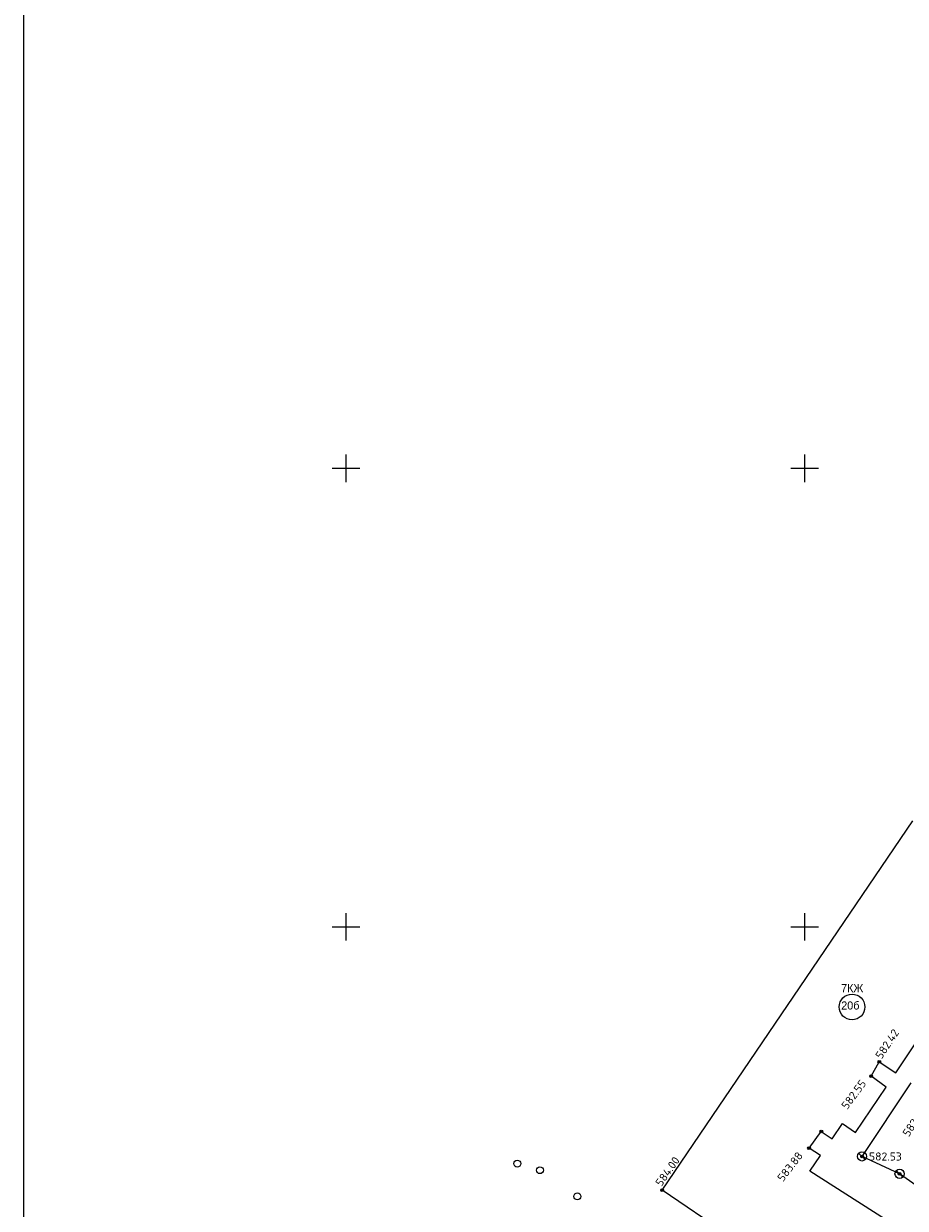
# Model space of a CAD drawing. Header units: metres. Extents: x 548732 to 549770, y 4592490 to 4594056.
# Tile 24 of 61: x 548865 to 548961, y 4593090 to 4593219. Entities that reach past the tile are written whole.
import ezdxf

# ---------------------------------------------------------------- set-up
doc = ezdxf.new("R2010")
doc.units = ezdxf.units.M
doc.header["$PDMODE"] = 32
doc.header["$PDSIZE"] = 0.3
for name, color, linetype in [('(001) Сетка', 92, 'Continuous'), ('(002) Рамка', 7, 'Continuous'), ('(003) Пункты', 7, 'Continuous'), ('(007) Здания', 7, 'Continuous'), ('(011) Колодцы', 7, 'Continuous'), ('(017) Канализация', 32, 'KANALIS_K_1'), ('(038) Деревья', 7, 'Continuous')]:
    doc.layers.add(name, color=color, linetype=linetype)
doc.styles.add('P-131', font='p131.ttf')
doc.styles.add('S', font='txtwr', dxfattribs={"oblique": 15})
doc.styles.get("Standard").update_dxf_attribs({"font": 'simplex.shx'})
doc.linetypes.add('KANALIS_K', pattern='A,1,["<",Standard,S=1.8,R=0,X=-0.9,Y=-0.9],3,-1,["К",Standard,S=1.8,R=0,X=-0.9,Y=-0.9],-1,10', length=16)
doc.linetypes.add('KANALIS_K_1', pattern='A,1,[">",Standard,S=1.8,R=0,X=-0.9,Y=-0.9],3,-1,["К",Standard,S=1.8,R=0,X=-0.9,Y=-0.9],-1,10', length=16)

# ---------------------------------------------------------------- blocks, each defined once
blk = doc.blocks.new('d')
at = {"layer": '(038) Деревья'}
blk.add_ellipse((0, 0), major_axis=(0.265, 0.265), ratio=1, start_param=5.497787, end_param=11.780972, dxfattribs=at)
blk = doc.blocks.new('I01171')
blk.add_line((-0.722283, 0.697501), (0.702286, -0.69785))
blk.add_circle((0, 0), 1)
at = {"color": 4, "style": 'S', "oblique": 15}
blk.add_attdef('Z', (1.616431, -1.093486), '', height=2, dxfattribs=at)

msp = doc.modelspace()

# ---------------------------------------------------------------- linework, layer by layer
at = {"layer": '(001) Сетка'}
for p, q in [((548900.05, 4593172), (548900.05, 4593169)), ((548950.05, 4593172), (548950.05, 4593169)), ((548898.55, 4593170.5), (548901.55, 4593170.5)), ((548948.55, 4593170.5), (548951.55, 4593170.5)), ((548900.05, 4593122), (548900.05, 4593119)), ((548950.05, 4593122), (548950.05, 4593119)), ((548898.55, 4593120.5), (548901.55, 4593120.5)), ((548948.55, 4593120.5), (548951.55, 4593120.5))]:
    msp.add_line(p, q, dxfattribs=at)
at = {"layer": '(002) Рамка'}
msp.add_lwpolyline([(548864.93, 4593375.02), (549632.93, 4593375.02), (549632.93, 4593034.5), (548864.93, 4593034.5)], close=True, dxfattribs=at)
at = {"layer": '(003) Пункты', "color": 7}
for p in [(548958.19, 4593105.78, 582.42), (548957.3, 4593104.22, 582.55), (548951.87, 4593098.19, 584.1), (548950.53, 4593096.36, 583.88), (548956.31, 4593095.45, 582.52), (548960.4, 4593093.55, 582.44), (548934.51, 4593091.79, 584)]:
    msp.add_point(p, dxfattribs=at)
at = {"layer": '(007) Здания'}
for p, q in [((548959.98, 4593104.59), (548965.68, 4593113.12)), ((548955.61, 4593098.08), (548958.93, 4593103.01)), ((548953.04, 4593097.39), (548954.19, 4593099.06)), ((548954.19, 4593099.06), (548955.61, 4593098.08)), ((548950.6, 4593093.85), (548951.78, 4593095.56)), ((548963.88, 4593085.41), (548950.6, 4593093.85)), ((548995.3, 4593050.52), (548934.51, 4593091.79))]:
    msp.add_line(p, q, dxfattribs=at)
for points in [[(548934.51, 4593091.79), (548961.83, 4593132.04)], [(548958.93, 4593103.01), (548957.3, 4593104.22), (548958.19, 4593105.78), (548959.98, 4593104.59)], [(548951.78, 4593095.56), (548950.53, 4593096.36), (548951.87, 4593098.19), (548953.04, 4593097.39)]]:
    msp.add_lwpolyline(points, dxfattribs=at)
msp.add_circle((548955.22, 4593111.76), 1.4, dxfattribs=at)
at = {"layer": '(017) Канализация', "linetype": 'KANALIS_K'}
for p, q in [((548956.31, 4593095.45), (548961.65, 4593103.5)), ((548960.4, 4593093.55), (548956.31, 4593095.45)), ((548974.98, 4593083.28), (548960.4, 4593093.55))]:
    msp.add_line(p, q, dxfattribs=at)
for p, q in [((548955.94, 4593095.81), (548956.65, 4593095.11)), ((548960.04, 4593093.91), (548960.75, 4593093.21))]:
    msp.add_line(p, q)
for centre in [(548956.3, 4593095.46), (548960.4, 4593093.56)]:
    msp.add_circle(centre, 0.5)

# ---------------------------------------------------------------- block references
at = {"layer": '(011) Колодцы', "xscale": 0.5, "yscale": 0.5, "zscale": 0.5}
for p in [(548956.3, 4593095.46, 583.32), (548960.4, 4593093.56, 1165.76)]:
    msp.add_blockref('I01171', p, dxfattribs=at)
at = {"layer": '(038) Деревья', "linetype": 'Continuous'}
for p in [(548918.73, 4593094.67), (548921.2, 4593093.96), (548925.28, 4593091.1)]:
    msp.add_blockref('d', p, dxfattribs=at)

# ---------------------------------------------------------------- texts
at = {"layer": '(003) Пункты', "color": 7}
for s, rotation, p in [('582.42', 56.4126, (548958.43, 4593105.99, 582.42)), ('582.55', 53.4912, (548954.69, 4593100.51)), ('582.29', 56.2317, (548961.39, 4593097.53, 582.29)), ('584.00', 54.8233, (548934.44, 4593092.11, 584)), ('583.88', 52.2153, (548947.69, 4593092.63))]:
    msp.add_text(s, height=0.88, rotation=rotation, dxfattribs=at).set_placement(p)
msp.add_text('582.53', height=0.88, dxfattribs=at).set_placement((548957.07, 4593095.01, 582.52))
at = {"layer": '(007) Здания', "style": 'P-131'}
for s, p in [('7КЖ', (548954.02, 4593113.37)), ('20б', (548954.04, 4593111.48))]:
    msp.add_text(s, height=0.88, dxfattribs=at).set_placement(p)

doc.saveas('drawing.dxf')
